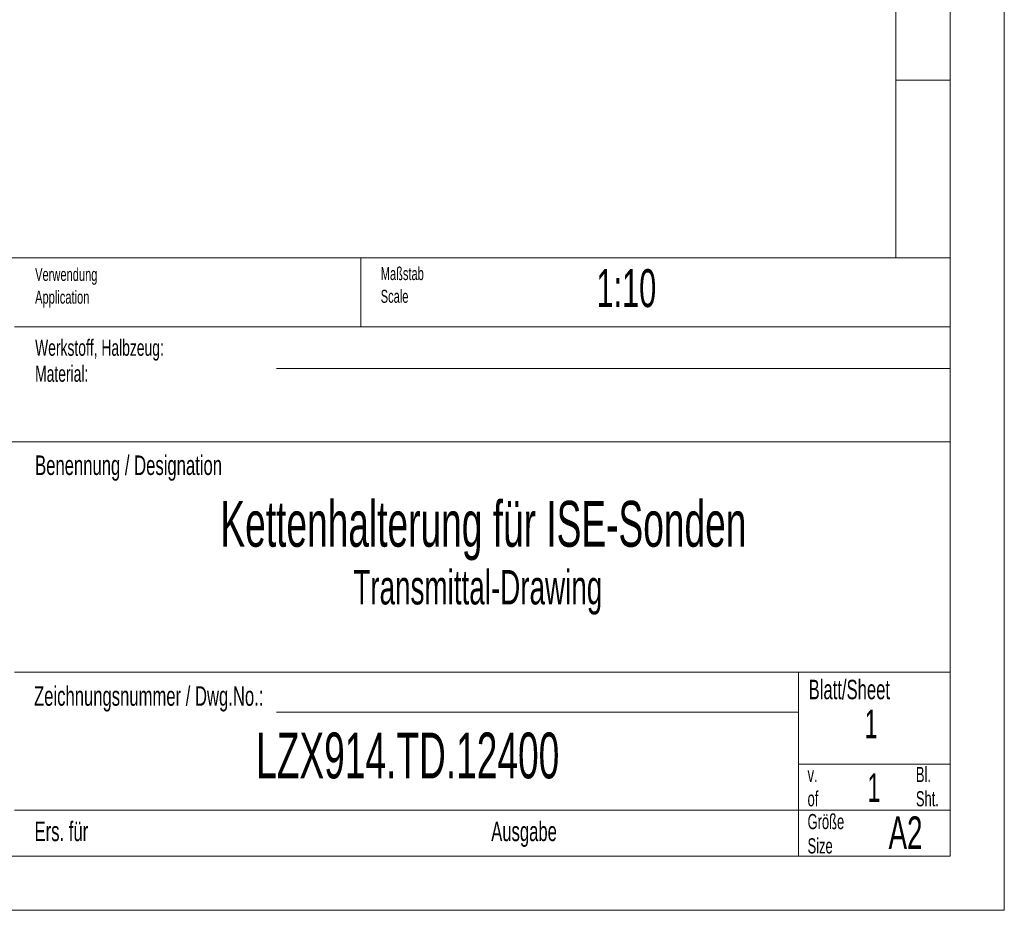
# Model space of a CAD drawing. Header units: millimetres. Extents: x 0 to 594, y 0 to 420.
# Tile 39 of 49: x 503 to 594, y 0 to 82. Entities that reach past the tile are written whole.
import ezdxf

# ---------------------------------------------------------------- set-up
doc = ezdxf.new("R2010")
doc.units = ezdxf.units.MM
doc.styles.add('SLDTEXTSTYLE0', font='TXT', dxfattribs={"width": 0.605})
doc.styles.add('SLDTEXTSTYLE1', font='TXT', dxfattribs={"width": 0.638186})

# ---------------------------------------------------------------- blocks, each defined once
blk = doc.blocks.new('SW_NOTE_4')
at = {"color": 0, "linetype": 'Continuous', "lineweight": 0, "char_height": 1.4, "attachment_point": 1, "style": 'SLDTEXTSTYLE1'}
for s, insert in [('v.', (0, 1.805)), ('of', (0, -0.435))]:
    blk.add_mtext(s, dxfattribs=dict(at, insert=insert))
blk = doc.blocks.new('SW_NOTE_5')
at = {"color": 0, "linetype": 'Continuous', "lineweight": 0, "char_height": 1.4, "attachment_point": 1, "style": 'SLDTEXTSTYLE1'}
for s, insert in [('Bl.', (0, 1.805)), ('Sht.', (0, -0.435))]:
    blk.add_mtext(s, dxfattribs=dict(at, insert=insert))
blk = doc.blocks.new('SW_NOTE_6')
at = {"color": 0, "linetype": 'Continuous', "lineweight": 0, "char_height": 1.2, "attachment_point": 1, "style": 'SLDTEXTSTYLE1'}
for s, insert in [('Verwendung', (0, 1.547)), ('Application', (0, -0.553))]:
    blk.add_mtext(s, dxfattribs=dict(at, insert=insert))
blk = doc.blocks.new('SW_NOTE_7')
at = {"color": 0, "linetype": 'Continuous', "lineweight": 0, "char_height": 1.5, "attachment_point": 1, "style": 'SLDTEXTSTYLE1'}
for s, insert in [('Werkstoff, Halbzeug:', (0, 1.934)), ('Material:', (0, -0.466))]:
    blk.add_mtext(s, dxfattribs=dict(at, insert=insert))
blk = doc.blocks.new('SW_NOTE_8')
at = {"color": 0, "linetype": 'Continuous', "lineweight": 0, "char_height": 1.4, "attachment_point": 1, "style": 'SLDTEXTSTYLE1'}
for s, insert in [('Größe', (0, 1.805)), ('Size', (0, -0.435))]:
    blk.add_mtext(s, dxfattribs=dict(at, insert=insert))
blk = doc.blocks.new('SW_NOTE_9')
at = {"color": 0, "linetype": 'Continuous', "lineweight": 0, "char_height": 1.2, "attachment_point": 1, "style": 'SLDTEXTSTYLE1'}
for s, insert in [('Maßstab', (0, 1.547)), ('Scale', (0, -0.553))]:
    blk.add_mtext(s, dxfattribs=dict(at, insert=insert))

msp = doc.modelspace()

# ---------------------------------------------------------------- linework, layer by layer
at = {"color": 133, "linetype": 'Continuous', "lineweight": 0, "true_color": 0x71e1e1}
for p, q in [((594, 420.00007), (594, 0)), ((589, 415.00007), (589, 60.25)), ((584, 410.00007), (584, 60.25)), ((589, 292), (589, 5)), ((584, 76.6666), (589, 76.6666)), ((406.12, 60.25), (589, 60.25)), ((406.12, 60.25), (589, 60.25)), ((534.6, 60.25), (534.6, 53.875)), ((502.64, 53.875), (589, 53.875)), ((526.82, 50.0434), (589, 50.0434)), ((459.46, 43.25), (589, 43.25)), ((502.64, 22), (589, 22)), ((575, 22), (575, 5)), ((526.82, 18.29467), (575, 18.29467)), ((575, 13.5), (589, 13.5)), ((502.64, 9.25), (589, 9.25)), ((589, 5), (5, 5)), ((594, 0), (0, 0))]:
    msp.add_line(p, q, dxfattribs=at)

# ---------------------------------------------------------------- block references
at = {"color": 254, "linetype": 'Continuous', "lineweight": 0, "true_color": 0xe8e8e8}
for name, p in [('SW_NOTE_6', (504.5375, 57.77077)), ('SW_NOTE_9', (536.4375, 57.85077)), ('SW_NOTE_7', (504.5375, 50.77077)), ('SW_NOTE_4', (575.8375, 11.43939)), ('SW_NOTE_5', (585.8375, 11.43939)), ('SW_NOTE_8', (575.8375, 7.08939))]:
    msp.add_blockref(name, p, dxfattribs=at)

# ---------------------------------------------------------------- texts
at = {"color": 7, "linetype": 'Continuous', "lineweight": 0, "style": 'SLDTEXTSTYLE0'}
for s, insert, char_height, attachment_point in [('1:10', (556.35877, 59.20498), 3.5, 1), ('Kettenhalterung für ISE-Sonden', (545.91815, 37.80844), 4.2333333, 2), ('Transmittal-Drawing', (545.4001, 31.42343), 3.175, 2), ('1', (581.10922, 18.53624), 2.64583, 1), ('LZX914.TD.12400', (538.93036, 16.41555), 4.2333333, 2), ('1', (581.3757, 12.65443), 2.64583, 1)]:
    msp.add_mtext(s, dxfattribs=dict(at, insert=insert, char_height=char_height, attachment_point=attachment_point))
at = {"color": 254, "linetype": 'Continuous', "lineweight": 0, "true_color": 0xe8e8e8, "attachment_point": 1, "style": 'SLDTEXTSTYLE1'}
for s, insert, char_height in [('Benennung / Designation', (504.5375, 41.99903), 1.8), ('Blatt/Sheet', (575.9375, 21.28903), 1.800021), ('Zeichnungsnummer / Dwg.No.:', (504.4375, 20.68903), 1.800021), ('Ers. für', (504.4875, 8.18903), 1.800021), ('Ausgabe', (546.6375, 8.18903), 1.800021), ('A2', (583.31555, 8.67168), 3)]:
    msp.add_mtext(s, dxfattribs=dict(at, insert=insert, char_height=char_height))

doc.saveas('drawing.dxf')
